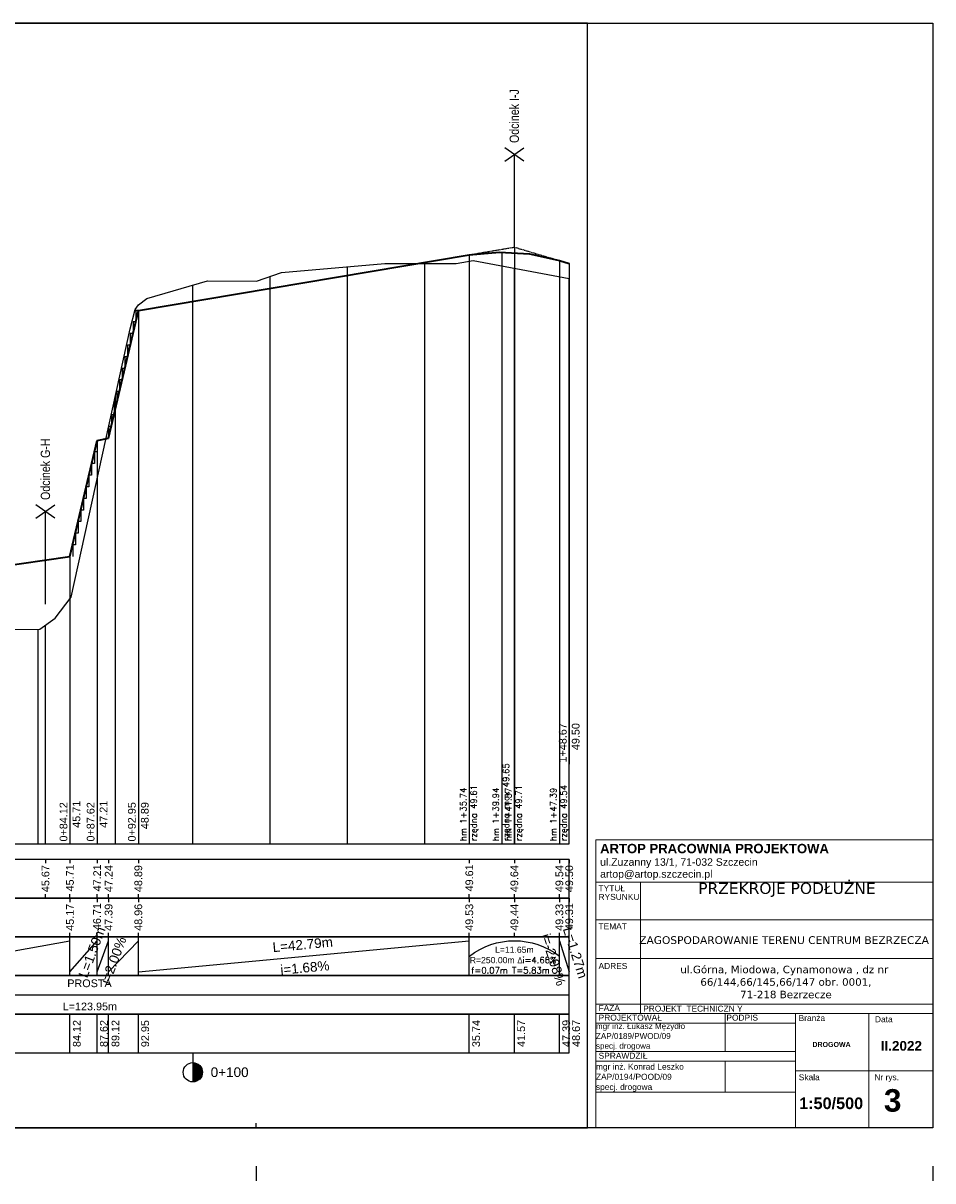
# Model space of a CAD drawing. Header units: metres. Extents: x -86 to 834, y -13 to 286.
# Tile 4 of 4: x 599 to 834, y -13 to 286. Entities that reach past the tile are written whole.
import ezdxf

# ---------------------------------------------------------------- set-up
doc = ezdxf.new("R2010")
doc.units = ezdxf.units.M
doc.linetypes.add('HIDDEN', pattern=[0.375, 0.25, -0.125])
for name, color, linetype in [('$DR - opis', 1, 'Continuous'), ('$DR - wymiary', 7, 'Continuous'), ('C-DROGI-PROFILE', 7, 'Continuous'), ('C-DROGI-PROFILE-ETYKIETY', 7, 'Continuous'), ('C-DROGI-PROFILE-WIDOKI', 7, 'Continuous'), ('C-DROGI-PROFILE-WIDOKI-ETYKIETY', 7, 'Continuous'), ('Viewport2ForCustomObjects_0', 7, 'Continuous')]:
    doc.layers.add(name, color=color, linetype=linetype)
for name, color, linetype, lineweight in [('$DR - spadki nawierzchni', 250, 'Continuous', 0), ('tabelki_Nr_pióra__141_Nr_Pióra__141', 7, 'Continuous', 0), ('tabelki_Nr_pióra__7_Nr_Pióra__141', 7, 'Continuous', 0)]:
    doc.layers.add(name, color=color, linetype=linetype, lineweight=lineweight)
doc.styles.add('ARIAL 2', font='ARIALN.TTF')
doc.styles.add('CustomTextStyle252', font='arial.ttf', dxfattribs={"height": 1})
doc.styles.add('CustomTextStyle253', font='arial.ttf', dxfattribs={"height": 1})
doc.styles.add('CustomTextStyle254', font='arial.ttf', dxfattribs={"height": 1})
doc.styles.add('CustomTextStyle255', font='arial.ttf', dxfattribs={"height": 1})
doc.styles.add('CustomTextStyle256', font='arial.ttf', dxfattribs={"height": 1})
doc.styles.add('CustomTextStyle257', font='arial.ttf', dxfattribs={"height": 1})
doc.styles.add('CustomTextStyle258', font='arial.ttf', dxfattribs={"height": 1})
doc.styles.add('CustomTextStyle259', font='arial.ttf', dxfattribs={"height": 1})
doc.styles.add('CustomTextStyle260', font='arial.ttf', dxfattribs={"height": 1})
doc.styles.add('CustomTextStyle267', font='arial.ttf', dxfattribs={"height": 1})
doc.styles.add('CustomTextStyle268', font='arial.ttf', dxfattribs={"height": 1})
doc.styles.add('CustomTextStyle269', font='arial.ttf', dxfattribs={"height": 1})
doc.styles.add('CustomTextStyle270', font='arial.ttf', dxfattribs={"height": 1})
doc.styles.add('CustomTextStyle271', font='arial.ttf', dxfattribs={"height": 1})
doc.styles.add('CustomTextStyle272', font='arial.ttf', dxfattribs={"height": 1})
doc.styles.add('CustomTextStyle273', font='arial.ttf', dxfattribs={"height": 1})
doc.styles.add('CustomTextStyle274', font='arial.ttf', dxfattribs={"height": 1})
doc.styles.add('CustomTextStyle277', font='arial.ttf', dxfattribs={"height": 1.25})
doc.styles.add('CustomTextStyle278', font='arial.ttf', dxfattribs={"height": 1.25})
doc.styles.add('CustomTextStyle279', font='arial.ttf', dxfattribs={"height": 1.25})
doc.styles.add('CustomTextStyle280', font='arial.ttf', dxfattribs={"height": 1.25})
doc.styles.add('CustomTextStyle285', font='arial.ttf', dxfattribs={"height": 1.25})
doc.styles.add('CustomTextStyle286', font='arial.ttf', dxfattribs={"height": 1.25})
doc.styles.add('CustomTextStyle290', font='arial.ttf', dxfattribs={"height": 1})
doc.styles.add('CustomTextStyle291', font='arial.ttf', dxfattribs={"height": 1})
doc.styles.add('CustomTextStyle297', font='arial.ttf', dxfattribs={"height": 1})
doc.styles.add('CustomTextStyle298', font='arial.ttf', dxfattribs={"height": 1})
doc.styles.add('CustomTextStyle299', font='arial.ttf', dxfattribs={"height": 1})
doc.styles.add('CustomTextStyle300', font='arial.ttf', dxfattribs={"height": 1})
doc.styles.add('CustomTextStyle301', font='arial.ttf', dxfattribs={"height": 1})
doc.styles.add('CustomTextStyle302', font='arial.ttf', dxfattribs={"height": 1})
doc.styles.add('CustomTextStyle303', font='arial.ttf', dxfattribs={"height": 1})
doc.styles.add('CustomTextStyle304', font='arial.ttf', dxfattribs={"height": 1})
doc.styles.add('CustomTextStyle306', font='arial.ttf', dxfattribs={"height": 1.25})
doc.styles.add('CustomTextStyle607', font='simplex.shx', dxfattribs={"height": 0.8})
doc.styles.add('CustomTextStyle638', font='arial.ttf', dxfattribs={"height": 1})
doc.styles.add('CustomTextStyle639', font='arial.ttf', dxfattribs={"height": 1})
doc.styles.add('CustomTextStyle640', font='arial.ttf', dxfattribs={"height": 1})
doc.styles.add('CustomTextStyle641', font='arial.ttf', dxfattribs={"height": 1})
doc.styles.add('CustomTextStyle642', font='arial.ttf', dxfattribs={"height": 1})
doc.styles.add('CustomTextStyle643', font='arial.ttf', dxfattribs={"height": 1})
doc.styles.add('CustomTextStyle644', font='arial.ttf', dxfattribs={"height": 1})
doc.styles.add('CustomTextStyle645', font='arial.ttf', dxfattribs={"height": 1})
doc.styles.add('CustomTextStyle646', font='arial.ttf', dxfattribs={"height": 0.8})
doc.styles.add('CustomTextStyle647', font='arial.ttf', dxfattribs={"height": 0.8})
doc.styles.add('GENERATED_STYLE_1', font='arialbd.ttf')
doc.styles.add('GENERATED_STYLE_2', font='arial.ttf')
doc.styles.add('GENERATED_STYLE_6', font='verdana.ttf')

# ---------------------------------------------------------------- blocks, each defined once
blk = doc.blocks.new('*E5')
at = {"layer": 'C-DROGI-PROFILE', "color": 7, "linetype": 'HIDDEN'}
for p, q in [((704.41, 214.32, 0), (716.06, 216.28, 0)), ((716.06, 216.28, 0), (727.71, 212.81, 0))]:
    blk.add_line(p, q, dxfattribs=at)
at = {"layer": 'C-DROGI-PROFILE', "color": 190, "lineweight": 35}
for p, q in [((618.83, 199.95, 0), (704.41, 214.32, 0)), ((727.71, 212.81, 0), (730.25, 212.05, 0)), ((611.15, 166.95, 0), (618.83, 199.95, 0)), ((601.15, 136.35, 0), (608.15, 166.35, 0)), ((608.15, 166.35, 0), (611.15, 166.95, 0)), ((556.53, 129.85, 0), (601.15, 136.35, 0))]:
    blk.add_line(p, q, dxfattribs=at)
at = {"layer": 'C-DROGI-PROFILE', "color": 94, "elevation": 0, "flags": 128}
for points in [[(566.06, 117.5), (593.35, 117.54), (597.36, 120.41), (601.49, 125.83), (616.7, 195.14), (618.04, 200.2), (618.91, 201.41), (621, 203.04), (636.73, 207.61), (649.37, 207.48), (655.87, 209.73), (682.52, 212.05), (696.65, 212.05), (700.97, 212.05), (705.43, 212.81)], [(705.43, 212.81), (730.25, 208.19), (730.25, 208.19)]]:
    blk.add_lwpolyline(points, dxfattribs=at)
at = {"layer": 'C-DROGI-PROFILE', "color": 4, "lineweight": 35, "elevation": 0}
blk.add_lwpolyline([(704.41, 214.32), (712.18, 215.02), (719.94, 214.52), (727.71, 212.81)], dxfattribs=at)
at = {"layer": 'C-DROGI-PROFILE-ETYKIETY', "color": 1, "linetype": 'Continuous'}
for p, q in [((716.06, 216.28, 0), (716.06, 62.05, 0)), ((704.41, 214.32, 0), (704.41, 62.05, 0)), ((712.81, 215.03, 0), (712.81, 62.05, 0)), ((727.71, 212.81, 0), (727.71, 62.05, 0))]:
    blk.add_line(p, q, dxfattribs=at)
at = {"layer": 'C-DROGI-PROFILE-ETYKIETY', "linetype": 'Continuous'}
for p, q in [((730.25, 212.05, 0), (730.25, 82.66, 0)), ((618.83, 199.95, 0), (618.83, 62.05, 0)), ((608.15, 166.35, 0), (608.15, 62.05, 0)), ((601.15, 136.35, 0), (601.15, 62.05, 0))]:
    blk.add_line(p, q, dxfattribs=at)
at = {"layer": 'C-DROGI-PROFILE-WIDOKI', "color": 7, "linetype": 'Continuous', "lineweight": -3}
for p, q in [((672.92, 62.05, 0), (672.92, 211.21, 0)), ((692.92, 62.05, 0), (692.92, 212.05, 0)), ((712.92, 62.05, 0), (712.92, 211.41, 0)), ((716.06, 62.05, 0), (716.06, 210.83, 0)), ((632.92, 62.05, 0), (632.92, 206.5, 0)), ((652.92, 62.05, 0), (652.92, 208.71, 0)), ((730.25, 62.05, 0), (730.25, 208.19, 0)), ((612.92, 62.05, 0), (612.92, 177.94, 0)), ((592.92, 62.05, 0), (592.92, 117.54, 0)), ((594.82, 62.05, 0), (594.82, 118.59, 0)), ((601.15, 58.05, 0), (601.15, 57.05, 0)), ((608.15, 58.05, 0), (608.15, 57.05, 0)), ((611.15, 58.05, 0), (611.15, 57.05, 0)), ((618.83, 58.05, 0), (618.83, 57.05, 0)), ((704.41, 58.05, 0), (704.41, 57.05, 0)), ((727.71, 58.05, 0), (727.71, 57.05, 0)), ((730.25, 58.05, 0), (730.25, 57.05, 0)), ((601.15, 48.05, 0), (601.15, 49.05, 0)), ((608.15, 48.05, 0), (608.15, 49.05, 0)), ((611.15, 48.05, 0), (611.15, 49.05, 0)), ((618.83, 48.05, 0), (618.83, 49.05, 0)), ((704.41, 48.05, 0), (704.41, 49.05, 0)), ((727.71, 48.05, 0), (727.71, 49.05, 0)), ((730.25, 48.05, 0), (730.25, 49.05, 0))]:
    blk.add_line(p, q, dxfattribs=at)
at = {"layer": 'C-DROGI-PROFILE-WIDOKI', "color": 8, "linetype": 'Continuous', "lineweight": -3}
blk.add_line((730.25, 62.05, 0), (730.25, 208.19, 0), dxfattribs=at)
at = {"layer": 'C-DROGI-PROFILE-WIDOKI', "linetype": 'Continuous', "lineweight": -3}
for p, q in [((432.92, 62.05, 0), (730.25, 62.05, 0)), ((601.15, 28.05, 0), (601.15, 38.05, 0)), ((608.15, 28.05, 0), (608.15, 38.05, 0)), ((611.15, 28.05, 0), (611.15, 38.05, 0)), ((618.83, 28.05, 0), (618.83, 38.05, 0)), ((704.41, 28.05, 0), (704.41, 38.05, 0)), ((727.71, 28.05, 0), (727.71, 38.05, 0)), ((632.92, 8.05, 0), (632.92, 3.05, 0))]:
    blk.add_line(p, q, dxfattribs=at)
at = {"layer": 'C-DROGI-PROFILE-WIDOKI', "color": 4, "linetype": 'Continuous', "lineweight": -3}
for p, q in [((594.82, 58.05, 0), (594.82, 57.05, 0)), ((716.06, 58.05, 0), (716.06, 57.05, 0)), ((594.82, 48.05, 0), (594.82, 49.05, 0)), ((716.06, 48.05, 0), (716.06, 49.05, 0)), ((556.53, 29.05, 0), (601.15, 37.05, 0)), ((601.15, 29.05, 0), (608.15, 37.05, 0)), ((608.15, 29.05, 0), (611.15, 37.05, 0)), ((611.15, 29.05, 0), (618.83, 37.05, 0)), ((618.83, 29.05, 0), (704.41, 37.05, 0)), ((727.71, 37.05, 0), (730.25, 29.05, 0)), ((482.35, 23.05, 0), (730.25, 23.05, 0))]:
    blk.add_line(p, q, dxfattribs=at)
at = {"layer": 'C-DROGI-PROFILE-WIDOKI', "color": 1, "linetype": 'Continuous', "lineweight": -3}
for p, q in [((601.15, 48.05, 0), (601.15, 47.05, 0)), ((608.15, 48.05, 0), (608.15, 47.05, 0)), ((611.15, 48.05, 0), (611.15, 47.05, 0)), ((618.83, 48.05, 0), (618.83, 47.05, 0)), ((704.41, 48.05, 0), (704.41, 47.05, 0)), ((716.06, 48.05, 0), (716.06, 47.05, 0)), ((727.71, 48.05, 0), (727.71, 47.05, 0)), ((730.25, 48.05, 0), (730.25, 47.05, 0)), ((601.15, 38.05, 0), (601.15, 39.05, 0)), ((608.15, 38.05, 0), (608.15, 39.05, 0)), ((611.15, 38.05, 0), (611.15, 39.05, 0)), ((618.83, 38.05, 0), (618.83, 39.05, 0)), ((704.41, 38.05, 0), (704.41, 39.05, 0)), ((716.06, 38.05, 0), (716.06, 39.05, 0)), ((727.71, 38.05, 0), (727.71, 39.05, 0)), ((730.25, 38.05, 0), (730.25, 39.05, 0)), ((601.15, 8.05, 0), (601.15, 18.05, 0)), ((608.15, 8.05, 0), (608.15, 18.05, 0)), ((611.15, 8.05, 0), (611.15, 18.05, 0)), ((618.83, 8.05, 0), (618.83, 18.05, 0)), ((704.41, 8.05, 0), (704.41, 18.05, 0)), ((716.06, 8.05, 0), (716.06, 18.05, 0)), ((727.71, 8.05, 0), (727.71, 18.05, 0)), ((730.25, 8.05, 0), (730.25, 18.05, 0))]:
    blk.add_line(p, q, dxfattribs=at)
at = {"layer": 'C-DROGI-PROFILE-WIDOKI', "linetype": 'Continuous', "lineweight": -3}
for points in [[(432.92, 48.05, 0), (730.25, 48.05, 0), (730.25, 58.05, 0), (432.92, 58.05, 0)], [(432.92, 38.05, 0), (730.25, 38.05, 0), (730.25, 48.05, 0), (432.92, 48.05, 0)], [(432.92, 28.05, 0), (730.25, 28.05, 0), (730.25, 38.05, 0), (432.92, 38.05, 0)], [(432.92, 18.05, 0), (730.25, 18.05, 0), (730.25, 28.05, 0), (432.92, 28.05, 0)], [(432.92, 8.05, 0), (730.25, 8.05, 0), (730.25, 18.05, 0), (432.92, 18.05, 0)]]:
    blk.add_polyline3d(points, close=True, dxfattribs=at)
at = {"layer": 'C-DROGI-PROFILE-WIDOKI', "color": 4, "linetype": 'Continuous', "lineweight": -3, "extrusion": (0, 0, -1)}
blk.add_arc((-716.06, 18.09, 0), 18.96, 52.0968, 127.9032, dxfattribs=at)
at = {"layer": 'C-DROGI-PROFILE-WIDOKI-ETYKIETY', "color": 7, "linetype": 'Continuous', "lineweight": -3}
blk.add_line((632.92, 5.55, 0), (632.92, 0.55, 0), dxfattribs=at)
blk.add_circle((632.92, 3.05, 0), 2.5, dxfattribs=at)
for points in [[(632.92, 5.55, 0), (632.92, 5.21, 0), (634.17, 5.21, 0)], [(632.92, 5.21, 0), (632.92, 4.3, 0), (635.09, 4.3, 0)], [(632.92, 5.21, 0), (634.17, 5.21, 0), (635.09, 4.3, 0)], [(632.92, 4.3, 0), (632.92, 3.05, 0), (635.42, 3.05, 0)], [(632.92, 4.3, 0), (635.09, 4.3, 0), (635.42, 3.05, 0)], [(632.92, 3.05, 0), (632.92, 1.8, 0), (635.09, 1.8, 0)], [(632.92, 3.05, 0), (635.42, 3.05, 0), (635.09, 1.8, 0)], [(632.92, 1.8, 0), (632.92, 0.88, 0), (634.17, 0.88, 0)], [(632.92, 1.8, 0), (635.09, 1.8, 0), (634.17, 0.88, 0)], [(632.92, 0.88, 0), (634.17, 0.88, 0), (632.92, 0.55, 0)]]:
    blk.add_solid(points, dxfattribs=at)
at = {"layer": 'C-DROGI-PROFILE-ETYKIETY', "linetype": 'Continuous'}
for s, style, p in [('1+48.67', 'CustomTextStyle644', (729.57, 83.1, 0)), ('49.50', 'CustomTextStyle645', (732.91, 86.3, 0)), ('0+84.12', 'CustomTextStyle638', (600.47, 62.68, 0)), ('45.71', 'CustomTextStyle639', (603.81, 66.23, 0)), ('0+87.62', 'CustomTextStyle640', (607.49, 62.68, 0)), ('47.21', 'CustomTextStyle641', (610.83, 66.23, 0)), ('0+92.95', 'CustomTextStyle642', (618.15, 62.68, 0)), ('48.89', 'CustomTextStyle643', (621.49, 65.88, 0))]:
    blk.add_text(s, height=2, rotation=90, dxfattribs=dict(at, style=style)).set_placement(p)
at = {"layer": 'C-DROGI-PROFILE-ETYKIETY', "color": 2, "linetype": 'Continuous', "style": 'CustomTextStyle607'}
for s, p in [('rzędna max 49.65', (714.71, 62.8, 0)), ('rzędna 49.61', (706.31, 62.8, 0)), ('rzędna 49.54', (729.61, 62.8, 0)), ('hm 1+35.74', (703.65, 62.8, 0)), ('hm 1+39.94', (712.05, 62.8, 0)), ('hm 1+47.39', (726.94, 62.8, 0))]:
    blk.add_text(s, height=1.6, rotation=90, dxfattribs=at).set_placement(p)
at = {"layer": 'C-DROGI-PROFILE-ETYKIETY', "color": 2, "linetype": 'Continuous', "style": 'CustomTextStyle607', "oblique": 0}
for s, p in [('rzędna 49.71', (717.96, 62.8, 0)), ('hm 1+41.57', (715.3, 62.8, 0))]:
    blk.add_text(s, height=1.6, rotation=89.9993, dxfattribs=at).set_placement(p)
at = {"layer": 'C-DROGI-PROFILE-ETYKIETY', "color": 1, "linetype": 'Continuous', "oblique": 0}
for s, style, p in [('L=11.65m', 'CustomTextStyle646', (711.05, 33.92, 0)), ('f=0.07m T=5.83m', 'CustomTextStyle607', (704.9, 28.58, 0))]:
    blk.add_text(s, height=1.6, rotation=359.9993, dxfattribs=dict(at, style=style)).set_placement(p)
at = {"layer": 'C-DROGI-PROFILE-ETYKIETY', "color": 1, "linetype": 'Continuous', "oblique": 0, "width": 1}
for s, style, p in [('i=4.66%', 'CustomTextStyle607', (718.13, 31.24, 0)), ('R=250.00m ', 'CustomTextStyle647', (704.52, 31.24, 0)), ('Δ', 'CustomTextStyle607', (716.76, 31.24, 0))]:
    blk.add_text(s, height=1.6, rotation=359.9993, dxfattribs=dict(at, style=style)).set_placement(p)
at = {"layer": 'C-DROGI-PROFILE-WIDOKI-ETYKIETY', "linetype": 'Continuous'}
for s, style, p in [('45.67', 'CustomTextStyle252', (595.81, 49.6, 0)), ('45.71', 'CustomTextStyle253', (602.14, 49.79, 0)), ('47.21', 'CustomTextStyle254', (609.16, 49.79, 0)), ('49.61', 'CustomTextStyle257', (705.4, 49.79, 0)), ('49.64', 'CustomTextStyle258', (717.05, 49.6, 0)), ('49.54', 'CustomTextStyle259', (728.69, 49.6, 0)), ('49.50', 'CustomTextStyle260', (731.24, 49.6, 0)), ('45.17', 'CustomTextStyle267', (602.14, 39.6, 0)), ('46.71', 'CustomTextStyle268', (609.14, 39.79, 0)), ('47.39', 'CustomTextStyle269', (612.14, 39.6, 0)), ('48.96', 'CustomTextStyle270', (619.82, 39.6, 0)), ('49.53', 'CustomTextStyle271', (705.4, 39.6, 0)), ('49.44', 'CustomTextStyle272', (717.05, 39.6, 0)), ('49.33', 'CustomTextStyle273', (728.69, 39.6, 0)), ('49.31', 'CustomTextStyle274', (731.24, 39.79, 0)), ('84.12', 'CustomTextStyle297', (603.91, 9.57, 0)), ('87.62', 'CustomTextStyle298', (610.91, 9.57, 0)), ('89.12', 'CustomTextStyle299', (613.91, 9.57, 0)), ('92.95', 'CustomTextStyle300', (621.59, 9.55, 0)), ('35.74', 'CustomTextStyle301', (707.17, 9.56, 0)), ('41.57', 'CustomTextStyle302', (718.82, 9.6, 0)), ('47.39', 'CustomTextStyle303', (730.46, 9.6, 0)), ('48.67', 'CustomTextStyle304', (733.01, 9.6, 0))]:
    blk.add_text(s, height=2, rotation=90, dxfattribs=dict(at, style=style)).set_placement(p)
at = {"layer": 'C-DROGI-PROFILE-WIDOKI-ETYKIETY', "linetype": 'Continuous', "width": 1}
for s, style, p in [('47.24', 'CustomTextStyle255', (612.16, 49.6, 0)), ('48.89', 'CustomTextStyle256', (619.82, 49.6, 0))]:
    blk.add_text(s, height=2, rotation=90, dxfattribs=dict(at, style=style)).set_placement(p)
at = {"layer": 'C-DROGI-PROFILE-WIDOKI-ETYKIETY', "linetype": 'Continuous', "oblique": 0}
for s, rotation, style, p in [('L=1.50m', 69.444, 'CustomTextStyle285', (605.59, 27.25, 0)), ('i=-2.98%', 287.6602, 'CustomTextStyle280', (722.85, 38.39, 0)), ('i=2.00%', 69.444, 'CustomTextStyle286', (611.37, 25.6, 0)), ('L=42.79m', 5.3407, 'CustomTextStyle277', (653.66, 34.08, 0)), ('i=1.68%', 5.3407, 'CustomTextStyle278', (655.67, 28.25, 0))]:
    blk.add_text(s, height=2.5, rotation=rotation, dxfattribs=dict(at, style=style)).set_placement(p)
at = {"layer": 'C-DROGI-PROFILE-WIDOKI-ETYKIETY', "linetype": 'Continuous', "style": 'CustomTextStyle279', "oblique": 0, "width": 1}
blk.add_text('L=1.27m', height=2.5, rotation=287.6602, dxfattribs=at).set_placement((728.56, 40.11, 0))
at = {"layer": 'C-DROGI-PROFILE-WIDOKI-ETYKIETY', "linetype": 'Continuous'}
for s, height, style, p in [('PROSTA', 2, 'CustomTextStyle291', (600.45, 25.05, 0)), ('L=123.95m', 2, 'CustomTextStyle290', (599.26, 19.06, 0)), ('0+100', 2.5, 'CustomTextStyle306', (637.53, 1.82, 0))]:
    blk.add_text(s, height=height, dxfattribs=dict(at, style=style)).set_placement(p)

msp = doc.modelspace()

# ---------------------------------------------------------------- linework, layer by layer
at = {"layer": '$DR - opis', "flags": 128}
for points in [[(723.24, 250.73), (728.15, 254.16)], [(728.15, 250.73), (723.24, 254.16)], [(725.69, 228.53), (725.69, 252.45)], [(628.49, 212.2), (627.79, 212.2), (627.79, 209.2)], [(627.79, 209.2), (627.09, 209.2), (627.09, 206.2)], [(627.09, 206.2), (626.39, 206.2), (626.39, 203.2)], [(626.39, 203.2), (625.69, 203.2), (625.69, 200.2)], [(625.69, 200.2), (624.99, 200.2), (624.99, 197.2)], [(624.99, 197.2), (624.29, 197.2), (624.29, 194.2)], [(624.29, 194.2), (623.59, 194.2), (623.59, 191.2)], [(623.59, 191.2), (622.89, 191.2), (622.89, 188.2)], [(622.89, 188.2), (622.19, 188.2), (622.19, 185.2)], [(622.19, 185.2), (621.49, 185.2), (621.49, 182.2)], [(621.49, 182.2), (620.79, 182.2), (620.79, 179.2)], [(618.49, 178.6), (617.79, 178.6), (617.79, 175.6)], [(617.79, 175.6), (617.09, 175.6), (617.09, 172.6)], [(617.09, 172.6), (616.39, 172.6), (616.39, 169.6)], [(616.39, 169.6), (615.69, 169.6), (615.69, 166.6)], [(615.69, 166.6), (614.99, 166.6), (614.99, 163.6)], [(602, 158.49), (606.91, 161.93)], [(606.91, 158.49), (602, 161.93)], [(614.99, 163.6), (614.29, 163.6), (614.29, 160.6)], [(604.45, 136.29), (604.45, 160.21)], [(614.29, 160.6), (613.59, 160.6), (613.59, 157.6)], [(613.59, 157.6), (612.89, 157.6), (612.89, 154.6)], [(612.89, 154.6), (612.19, 154.6), (612.19, 151.6)], [(612.19, 151.6), (611.49, 151.6), (611.49, 148.6)]]:
    msp.add_lwpolyline(points, dxfattribs=at)
at = {"layer": '$DR - spadki nawierzchni', "flags": 128}
msp.add_lwpolyline([(617.79, 178.6), (620.79, 179.2)], dxfattribs=at)
msp.add_lwpolyline([(746.79, 0.95), (746.79, 75.36), (833.91, 75.36), (833.91, 0.95)], close=True, dxfattribs=at)
at = {"layer": '$DR - wymiary', "color": 7}
msp.add_lwpolyline([(-61.09, 286.41), (833.91, 286.41), (833.91, 0.95), (-61.09, 0.95)], close=True, dxfattribs=at)
at = {"layer": '$DR - wymiary', "flags": 128}
for points in [[(658.91, 0.95), (658.91, 2.12)], [(658.91, -8.92), (658.91, -12.75)], [(833.91, -8.92), (833.91, -12.75)]]:
    msp.add_lwpolyline(points, dxfattribs=at)
at = {"color": 7, "linetype": 'Continuous', "true_color": 0xffffff}
msp.add_lwpolyline([(-61.09, 0.95), (744.65, 0.95), (744.65, 286.41), (-61.09, 286.41)], close=True, dxfattribs=at)
at = {"layer": 'tabelki_Nr_pióra__141_Nr_Pióra__141', "linetype": 'Continuous'}
for p, q in [((833.91, 64.4), (746.79, 64.4)), ((833.91, 64.4), (746.79, 64.4)), ((758.29, 64.4), (758.29, 30.48)), ((833.91, 54.67), (746.79, 54.67)), ((833.91, 44.74), (746.79, 44.74)), ((833.91, 32.94), (746.79, 32.94)), ((833.91, 30.48), (746.79, 30.48)), ((833.91, 30.48), (746.79, 30.48)), ((780.21, 30.48), (780.21, 20.64)), ((798.35, 30.37), (798.35, 0.95)), ((817.36, 30.48), (817.36, 0.95)), ((798.35, 28.02), (746.79, 28.02)), ((798.35, 20.64), (746.79, 20.64)), ((798.35, 20.64), (746.79, 20.64)), ((798.35, 18.18), (746.79, 18.18)), ((798.35, 18.18), (746.79, 18.18)), ((780.21, 18.18), (780.21, 10.16)), ((798.35, 15.66), (833.91, 15.66)), ((798.35, 10.16), (746.79, 10.16))]:
    msp.add_line(p, q, dxfattribs=at)

# ---------------------------------------------------------------- block references
at = {"layer": 'Viewport2ForCustomObjects_0'}
msp.add_blockref('*E5', (9.64, 12.25, 0), dxfattribs=at)

# ---------------------------------------------------------------- texts
at = {"layer": '$DR - opis', "char_height": 2.4, "attachment_point": 4, "rotation": 90, "style": 'ARIAL 2'}
for s, insert in [('Odcinek I-J', (725.69, 255.44)), ('Odcinek G-H', (604.45, 163.2))]:
    msp.add_mtext_dynamic_manual_height_columns(s, width=33.9304, gutter_width=200, heights=[0], dxfattribs=dict(at, insert=insert))
at = {"layer": 'tabelki_Nr_pióra__7_Nr_Pióra__141', "linetype": 'Continuous'}
for s, insert, char_height, attachment_point, style in [('{ARTOP PRACOWNIA PROJEKTOWA }', (747.87, 71.87), 2.42, 7, 'GENERATED_STYLE_1'), ('{ul.Zuzanny 13/1, 71-032 Szczecin }', (747.87, 68.08), 1.936, 7, 'GENERATED_STYLE_2'), ('{artop@artop.szczecin.pl }', (747.87, 65), 1.936, 7, 'GENERATED_STYLE_2'), ('{TEMAT}', (747.46, 52.27), 1.549, 7, 'GENERATED_STYLE_2'), ('{ADRES}', (747.46, 41.98), 1.549, 7, 'GENERATED_STYLE_2'), ('{FAZA}', (747.46, 31.13), 1.549, 7, 'GENERATED_STYLE_2'), ('PROJEKT  TECHNICZN Y', (759, 30.96), 1.5488, 7, 'GENERATED_STYLE_2'), ('{PROJEKTOWAŁ }', (747.49, 28.63), 1.5488, 7, 'GENERATED_STYLE_2'), ('{PODPIS }', (780.52, 28.63), 1.549, 7, 'GENERATED_STYLE_2'), ('{ Branża}', (798.6, 28.52), 1.549, 7, 'GENERATED_STYLE_2'), ('{ Data}', (818.33, 28.21), 1.549, 7, 'GENERATED_STYLE_2'), ('{II.2022}', (820.42, 20.85), 2.5, 7, 'GENERATED_STYLE_1'), ('{SPRAWDZIŁ}', (747.49, 18.78), 1.5488, 7, 'GENERATED_STYLE_2'), ('DROGOWA', (807.71, 21.82), 1.3, 8, 'GENERATED_STYLE_1'), ('{ Skala}', (798.64, 13.22), 1.549, 7, 'GENERATED_STYLE_2'), ('{ Nr rys.}', (818.19, 12.79), 1.549, 7, 'GENERATED_STYLE_2'), ('3', (821.26, 5.04), 5.81, 7, 'GENERATED_STYLE_1'), (' 1:50/500', (798.17, 5.7), 3, 7, 'GENERATED_STYLE_1')]:
    msp.add_mtext(s, dxfattribs=dict(at, insert=insert, char_height=char_height, attachment_point=attachment_point, style=style))
at = {"layer": 'tabelki_Nr_pióra__7_Nr_Pióra__141', "linetype": 'Continuous', "attachment_point": 7, "style": 'GENERATED_STYLE_2'}
for s, insert, char_height, line_spacing_factor in [('{TYTUŁ \\PRYSUNKU}', (747.46, 59.83), 1.549, 0.870942), ('mgr inż. Łukasz Mężydło\\PZAP/0189/PWOD/09\\Pspecj. drogowa', (746.79, 20.93), 1.5, 1.018908), ('mgr inż. Konrad Leszko\\PZAP/0194/POOD/09\\Pspecj. drogowa', (746.79, 10.27), 1.5488, 1.015287)]:
    msp.add_mtext(s, dxfattribs=dict(at, insert=insert, char_height=char_height, line_spacing_factor=line_spacing_factor))
at = {"layer": 'tabelki_Nr_pióra__7_Nr_Pióra__141', "linetype": 'Continuous', "insert": (796.18, 60.6), "char_height": 2.904, "width": 75.4604, "attachment_point": 8, "style": 'GENERATED_STYLE_6'}
msp.add_mtext('PRZEKROJE PODŁUŻNE', dxfattribs=at)
at = {"layer": 'tabelki_Nr_pióra__7_Nr_Pióra__141', "linetype": 'Continuous', "attachment_point": 8, "style": 'GENERATED_STYLE_6'}
for s, insert, char_height, width, line_spacing_factor in [('ZAGOSPODAROWANIE TERENU CENTRUM BEZRZECZA', (795.44, 48.42), 2, 74.298, 0.808611), ('{ul.Górna, Miodowa, Cynamonowa , dz nr  66/144,66/145,66/147 obr. 0001, \\P71-218 Bezrzecze}', (795.91, 34.4), 1.936, 75.6135, 1.001452)]:
    msp.add_mtext(s, dxfattribs=dict(at, insert=insert, char_height=char_height, width=width, line_spacing_factor=line_spacing_factor))

doc.saveas('drawing.dxf')
